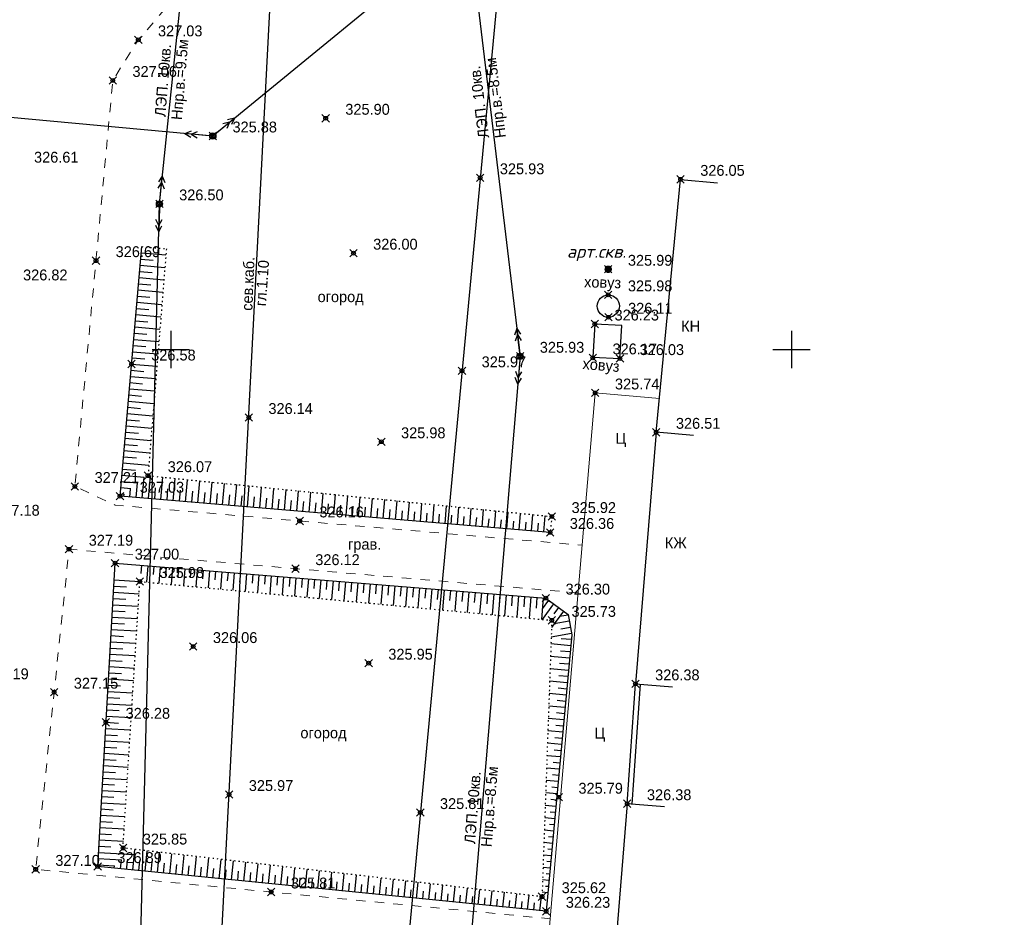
# Model space of a CAD drawing. Header units: metres. Extents: x 707528 to 709248, y 4308395 to 4311045.
# Tile 49 of 104: x 708216 to 708296, y 4309350 to 4309422. Entities that reach past the tile are written whole.
import ezdxf

# ---------------------------------------------------------------- set-up
doc = ezdxf.new("R2010")
doc.units = ezdxf.units.M
doc.header["$LTSCALE"] = 0.5
doc.header["$PDMODE"] = 35
doc.header["$PDSIZE"] = 0.3
for name, pattern in [('Auto_Street_NotBorder_Line_m1', [3, 1.5, -1.5]), ('ДОРОГИ_СТРОЯЩ', [9, 8, -1]), ('Контура низ откосов  Штриховая 0.1-0.5 - - - - - - -', [0.6, 0.1, -0.5])]:
    doc.linetypes.add(name, pattern=pattern)
for name, color, linetype in [('(001) Сетка', 92, 'Continuous'), ('(004) Точки рельефа', 7, 'Continuous'), ('(007) Здания', 7, 'Continuous'), ('(013) Газ', 30, 'ИК_Газопровод -------г--------'), ('(019) Связь', 3, 'ИК_КАБ_СВЯЗИ'), ('(022) Возд. Линии', 7, 'Continuous'), ('(025) Дорога', 7, 'Continuous'), ('(027) Гидрография', 7, 'Continuous'), ('(028) Гидротехн.', 7, 'Continuous'), ('(035) Откосы', 7, 'Continuous'), ('(037) Контуры', 7, 'Continuous'), ('(040) Ограда', 7, 'Continuous')]:
    doc.layers.add(name, color=color, linetype=linetype)
doc.layers.add('AUTO#_ROADS_EXIST_L', color=7, linetype='Continuous', lineweight=15, true_color=0x000000)
doc.styles.add('BM-431', font='txt')
doc.styles.add('D-431', font='txt')
doc.styles.add('P-131', font='txt')
doc.styles.add('S', font='txtwr', dxfattribs={"oblique": 15})
doc.styles.get("Standard").update_dxf_attribs({"font": 'txt.shx'})
doc.linetypes.add('GAZ_VOZDUSH', pattern='A,1,-2,["~",Standard,S=3,R=0,X=-1.5,Y=-1.5],-1,10', length=14)
doc.linetypes.add('ИК_Газопровод -------г--------', pattern='A,9,-0.6,["Г",Standard,S=1.2,R=0,X=0,Y=-0.6],-1.2', length=10.8)
doc.linetypes.add('ИК_КАБ_СВЯЗИ', pattern='A,4,["o",Standard,S=0.5,R=0,X=0,Y=-0.125],4,-2', length=10)
doc.linetypes.add('ОГРАДА_ГЛИН', pattern='A,4,["|",Standard,S=0.8,R=0,X=0,Y=-0.8],0.5,["|",Standard,S=0.8,R=0,X=0,Y=-0.8],3.5', length=8)

# ---------------------------------------------------------------- blocks, each defined once
blk = doc.blocks.new('strela1')
at = {"layer": '(022) Возд. Линии'}
for p, q in [((-2, 0), (-1.5, 0.25)), ((0, 0), (-2, 0)), ((-2, 0), (-1.5, -0.25)), ((-1.5, 0), (-1, 0.25)), ((-1.5, 0), (-1, -0.25))]:
    blk.add_line(p, q, dxfattribs=at)
blk = doc.blocks.new('strela2')
at = {"layer": '(022) Возд. Линии'}
for p, q in [((0, 0), (2, 0)), ((1.5, 0), (1, 0.25)), ((1.5, 0), (1, -0.25)), ((2, 0), (1.5, 0.25)), ((2, 0), (1.5, -0.25))]:
    blk.add_line(p, q, dxfattribs=at)
blk = doc.blocks.new('STOLB')
at = {"layer": '(022) Возд. Линии'}
blk.add_circle((0, 0), 0.25, dxfattribs=at)
blk = doc.blocks.new('301')
at = {"color": 3, "linetype": 'Continuous', "const_width": 0.6}
blk.add_lwpolyline([(-0.3, 0, 1), (0.3, 0, 1)], format="xyb", close=True, dxfattribs=at)
at = {"color": 7, "style": 'S', "oblique": 15, "flags": 8}
blk.add_attdef('SK', (1.383373, -1.013531), '', height=2, dxfattribs=at)
blk = doc.blocks.new('Setka')
at = {"layer": '(001) Сетка'}
for p, q in [((0, 1.5), (0, -1.5)), ((-1.5, 0), (1.5, 0))]:
    blk.add_line(p, q, dxfattribs=at)

msp = doc.modelspace()

# ---------------------------------------------------------------- linework, layer by layer
at = {"layer": '(007) Здания', "elevation": 325.99, "flags": 128}
for points in [[(708267.561, 4309388.555), (708269.522, 4309408.919), (708272.508, 4309408.631)], [(708270.551, 4309388.308), (708267.561, 4309388.555), (708265.887, 4309368.304), (708268.877, 4309368.057)], [(708268.219, 4309358.412), (708265.229, 4309358.657), (708263.553, 4309338.164), (708266.543, 4309337.919)]]:
    msp.add_lwpolyline(points, dxfattribs=at)
at = {"layer": '(013) Газ', "linetype": 'GAZ_VOZDUSH', "elevation": 324.816, "flags": 128}
msp.add_lwpolyline([(708165.166, 4309921.809), (708237.064, 4309914.631), (708237.796, 4309906.21), (708237.948, 4309892.645), (708271.633, 4309889.795), (708271.633, 4309889.795), (708293.165, 4309888.333), (708284.482, 4309721.935), (708278.28, 4309632.416), (708278.086, 4309626.002), (708267.101, 4309554.457), (708203.286, 4308878.051), (708188.652, 4308618.677), (708188.652, 4308585.677)], dxfattribs=at)
at = {"layer": '(019) Связь', "elevation": 325.431, "flags": 128}
msp.add_lwpolyline([(708153.006, 4308571.818), (708156.993, 4308609.509), (708156.993, 4308609.509), (708174.147, 4308666.959), (708174.323, 4308670.733), (708195.362, 4308919.928), (708204.073, 4309029.859), (708218.911, 4309205.253), (708226.164, 4309224.91), (708236.601, 4309425.449), (708237.563, 4309445.941), (708241.532, 4309518.706), (708251.542, 4309611.078), (708253.161, 4309631.293), (708257.428, 4309700.42), (708258.881, 4309712.256), (708269.326, 4309836.622), (708270.394, 4309849.381), (708278.265, 4309932.284), (708280.616, 4309944.696), (708295.324, 4310108.263), (708303.766, 4310173.623), (708303.348, 4310191.009), (708305.187, 4310238.893), (708306.696, 4310249.894), (708308.615, 4310273.087), (708309.889, 4310281.813), (708320.552, 4310401.57), (708321.594, 4310412.943), (708336.888, 4310582.457), (708345.287, 4310694.486), (708346.981, 4310695.558), (708355.083, 4310696.931), (708358.134, 4310696.437)], dxfattribs=at)
at = {"layer": '(022) Возд. Линии', "flags": 128}
for points, elevation in [([(708173.508, 4308716.069), (708180.426, 4308788.09), (708187.561, 4308888.99), (708190.623, 4308921.469), (708195.781, 4308976.19), (708203.64, 4309069.965), (708211.44, 4309164.292), (708218.596, 4309250.651), (708219.251, 4309256.066), (708222.239, 4309295.887), (708225.833, 4309339.604), (708227.553, 4309406.946), (708237.806, 4309505.385), (708242.302, 4309555.66), (708248.423, 4309625.619), (708247.859, 4309642.821), (708220.321, 4309644.936)], -1.937), ([(708193.113, 4309415.99), (708231.85, 4309412.414), (708252.432, 4309429.3), (708256.599, 4309394.679), (708250.049, 4309317.143), (708243.396, 4309234.803), (708236.639, 4309154.46), (708229.091, 4309058.79), (708221.041, 4308960.485), (708213.333, 4308863.386), (708205.917, 4308779.386), (708198.539, 4308684.64), (708194.357, 4308635.494), (708189.106, 4308573.79)], 325.602)]:
    msp.add_lwpolyline(points, dxfattribs=dict(at, elevation=elevation))
at = {"layer": '(027) Гидрография', "color": 0, "linetype": 'ByBlock', "elevation": 325.937}
msp.add_lwpolyline([(708262.617, 4309397.273), (708262.461, 4309394.618), (708264.64, 4309394.49), (708264.796, 4309397.145)], close=True, dxfattribs=at)
at = {"layer": '(027) Гидрография', "color": 0, "linetype": 'ByBlock'}
msp.add_circle((708263.704, 4309398.721, 325.686), 0.901, dxfattribs=at)
at = {"layer": '(035) Откосы'}
for p, q in [((708226.085, 4309403.005, 326.066), (708228.072, 4309402.832, 326.066)), ((708225.998, 4309402.01, 326.066), (708227.992, 4309401.837, 326.066)), ((708226.041, 4309402.508, 326.066), (708227.037, 4309402.421, 326.066)), ((708225.955, 4309401.513, 326.066), (708226.953, 4309401.426, 326.066)), ((708225.868, 4309400.518, 326.066), (708226.869, 4309400.431, 326.066)), ((708225.911, 4309401.015, 326.066), (708227.911, 4309400.841, 326.066)), ((708225.781, 4309399.523, 326.066), (708226.786, 4309399.436, 326.066)), ((708225.824, 4309400.021, 326.066), (708227.831, 4309399.846, 326.066)), ((708225.738, 4309399.026, 326.066), (708227.75, 4309398.85, 326.066)), ((708225.651, 4309398.031, 326.066), (708227.669, 4309397.855, 326.066)), ((708225.694, 4309398.528, 326.066), (708226.702, 4309398.44, 326.066)), ((708225.608, 4309397.533, 326.066), (708226.618, 4309397.445, 326.066)), ((708225.521, 4309396.539, 326.066), (708226.535, 4309396.45, 326.066)), ((708225.564, 4309397.036, 326.066), (708227.589, 4309396.86, 326.066)), ((708225.434, 4309395.544, 326.066), (708226.451, 4309395.455, 326.066)), ((708225.478, 4309396.041, 326.066), (708227.508, 4309395.864, 326.066)), ((708225.391, 4309395.046, 326.066), (708227.427, 4309394.869, 326.066)), ((708225.304, 4309394.051, 326.066), (708227.347, 4309393.873, 326.066)), ((708225.348, 4309394.549, 326.066), (708226.367, 4309394.46, 326.066)), ((708225.261, 4309393.554, 326.066), (708226.284, 4309393.465, 326.066)), ((708225.174, 4309392.559, 326.066), (708226.2, 4309392.47, 326.066)), ((708225.218, 4309393.056, 326.066), (708227.266, 4309392.878, 326.066)), ((708225.131, 4309392.062, 326.066), (708227.185, 4309391.883, 326.066)), ((708225.044, 4309391.067, 326.066), (708227.105, 4309390.887, 326.066)), ((708225.087, 4309391.564, 326.066), (708226.116, 4309391.475, 326.066)), ((708224.957, 4309390.072, 326.066), (708227.024, 4309389.892, 326.066)), ((708225.001, 4309390.569, 326.066), (708226.033, 4309390.479, 326.066)), ((708224.914, 4309389.574, 326.066), (708225.949, 4309389.484, 326.066)), ((708224.827, 4309388.58, 326.066), (708225.865, 4309388.489, 326.066)), ((708224.871, 4309389.077, 326.066), (708226.943, 4309388.896, 326.066)), ((708224.784, 4309388.082, 326.066), (708226.863, 4309387.901, 326.066)), ((708224.697, 4309387.087, 326.066), (708226.782, 4309386.906, 326.066)), ((708224.741, 4309387.585, 326.066), (708225.782, 4309387.494, 326.066)), ((708224.611, 4309386.092, 326.066), (708226.701, 4309385.91, 326.066)), ((708224.654, 4309386.59, 326.066), (708225.698, 4309386.499, 326.066)), ((708224.567, 4309385.595, 326.066), (708225.614, 4309385.504, 326.066)), ((708224.481, 4309384.6, 326.066), (708225.776, 4309384.487, 326.066)), ((708224.524, 4309385.098, 326.066), (708226.316, 4309384.941, 326.066)), ((708225.676, 4309383.303, 326.066), (708225.776, 4309384.487, 326.066)), ((708226.174, 4309383.261, 326.066), (708226.316, 4309384.941, 326.066)), ((708226.672, 4309383.219, 326.066), (708226.825, 4309385.046, 326.066)), ((708227.667, 4309383.135, 326.066), (708227.819, 4309384.945, 326.066)), ((708228.662, 4309383.051, 326.066), (708228.813, 4309384.845, 326.066)), ((708229.657, 4309382.967, 326.066), (708229.807, 4309384.744, 326.066)), ((708230.652, 4309382.884, 326.066), (708230.8, 4309384.643, 326.066)), ((708231.647, 4309382.8, 326.066), (708231.794, 4309384.543, 326.066)), ((708232.642, 4309382.716, 326.066), (708232.788, 4309384.442, 326.066)), ((708224.437, 4309384.103, 326.066), (708225.237, 4309384.033, 326.066)), ((708225.179, 4309383.344, 326.066), (708225.234, 4309384.002, 326.066)), ((708227.169, 4309383.177, 326.066), (708227.246, 4309384.086, 326.066)), ((708228.164, 4309383.093, 326.066), (708228.24, 4309383.994, 326.066)), ((708229.159, 4309383.009, 326.066), (708229.235, 4309383.902, 326.066)), ((708230.154, 4309382.925, 326.066), (708230.229, 4309383.81, 326.066)), ((708231.15, 4309382.842, 326.066), (708231.223, 4309383.717, 326.066)), ((708233.637, 4309382.632, 326.066), (708233.781, 4309384.342, 326.066)), ((708234.633, 4309382.548, 326.066), (708234.775, 4309384.241, 326.066)), ((708235.628, 4309382.464, 326.066), (708235.769, 4309384.141, 326.066)), ((708236.623, 4309382.381, 326.066), (708236.763, 4309384.04, 326.066)), ((708237.618, 4309382.297, 326.066), (708237.756, 4309383.94, 326.066)), ((708238.613, 4309382.213, 326.066), (708238.75, 4309383.839, 326.066)), ((708239.608, 4309382.129, 326.066), (708239.744, 4309383.739, 326.066)), ((708224.394, 4309383.605, 326.066), (708224.698, 4309383.579, 326.066)), ((708224.681, 4309383.386, 326.066), (708224.698, 4309383.579, 326.066)), ((708232.145, 4309382.758, 326.066), (708232.218, 4309383.625, 326.066)), ((708233.14, 4309382.674, 326.066), (708233.212, 4309383.533, 326.066)), ((708234.135, 4309382.59, 326.066), (708234.207, 4309383.441, 326.066)), ((708235.13, 4309382.506, 326.066), (708235.201, 4309383.349, 326.066)), ((708236.125, 4309382.423, 326.066), (708236.195, 4309383.257, 326.066)), ((708237.12, 4309382.339, 326.066), (708237.19, 4309383.164, 326.066)), ((708238.115, 4309382.255, 326.066), (708238.184, 4309383.072, 326.066)), ((708239.111, 4309382.171, 326.066), (708239.179, 4309382.98, 326.066)), ((708240.106, 4309382.087, 326.066), (708240.173, 4309382.888, 326.066)), ((708240.603, 4309382.045, 326.066), (708240.737, 4309383.638, 326.066)), ((708241.598, 4309381.962, 326.066), (708241.731, 4309383.538, 326.066)), ((708242.593, 4309381.878, 326.066), (708242.725, 4309383.437, 326.066)), ((708243.589, 4309381.794, 326.066), (708243.719, 4309383.337, 326.066)), ((708244.584, 4309381.71, 326.066), (708244.712, 4309383.236, 326.066)), ((708245.579, 4309381.626, 326.066), (708245.706, 4309383.136, 326.066)), ((708246.574, 4309381.543, 326.066), (708246.7, 4309383.035, 326.066)), ((708247.569, 4309381.459, 326.066), (708247.693, 4309382.935, 326.066)), ((708241.101, 4309382.004, 326.066), (708241.168, 4309382.796, 326.066)), ((708242.096, 4309381.92, 326.066), (708242.162, 4309382.704, 326.066)), ((708243.091, 4309381.836, 326.066), (708243.156, 4309382.611, 326.066)), ((708244.086, 4309381.752, 326.066), (708244.151, 4309382.519, 326.066)), ((708245.081, 4309381.668, 326.066), (708245.145, 4309382.427, 326.066)), ((708246.076, 4309381.585, 326.066), (708246.14, 4309382.335, 326.066)), ((708247.072, 4309381.501, 326.066), (708247.134, 4309382.243, 326.066)), ((708248.067, 4309381.417, 326.066), (708248.128, 4309382.151, 326.066)), ((708248.564, 4309381.375, 326.066), (708248.687, 4309382.834, 326.066)), ((708249.559, 4309381.291, 326.066), (708249.681, 4309382.734, 326.066)), ((708250.554, 4309381.207, 326.066), (708250.675, 4309382.633, 326.066)), ((708251.55, 4309381.124, 326.066), (708251.668, 4309382.533, 326.066)), ((708252.545, 4309381.04, 326.066), (708252.662, 4309382.432, 326.066)), ((708253.54, 4309380.956, 326.066), (708253.656, 4309382.332, 326.066)), ((708254.535, 4309380.872, 326.066), (708254.649, 4309382.231, 326.066)), ((708255.53, 4309380.788, 326.066), (708255.643, 4309382.131, 326.066)), ((708249.062, 4309381.333, 326.066), (708249.123, 4309382.058, 326.066)), ((708250.057, 4309381.249, 326.066), (708250.117, 4309381.966, 326.066)), ((708251.052, 4309381.165, 326.066), (708251.112, 4309381.874, 326.066)), ((708252.047, 4309381.082, 326.066), (708252.106, 4309381.782, 326.066)), ((708253.042, 4309380.998, 326.066), (708253.101, 4309381.69, 326.066)), ((708254.037, 4309380.914, 326.066), (708254.095, 4309381.598, 326.066)), ((708255.033, 4309380.83, 326.066), (708255.089, 4309381.506, 326.066)), ((708256.028, 4309380.746, 326.066), (708256.084, 4309381.413, 326.066)), ((708256.525, 4309380.705, 326.066), (708256.637, 4309382.03, 326.066)), ((708257.023, 4309380.663, 326.066), (708257.078, 4309381.321, 326.066)), ((708257.52, 4309380.621, 326.066), (708257.631, 4309381.93, 326.066)), ((708258.515, 4309380.537, 326.066), (708258.624, 4309381.829, 326.066)), ((708258.018, 4309380.579, 326.066), (708258.073, 4309381.229, 326.066)), ((708226.108, 4309377.857, 325.935), (708226.054, 4309377.2, 325.935)), ((708226.605, 4309377.816, 325.935), (708226.498, 4309376.496, 325.935)), ((708227.103, 4309377.776, 325.935), (708227.049, 4309377.112, 325.935)), ((708227.601, 4309377.736, 325.935), (708227.492, 4309376.402, 325.935)), ((708228.098, 4309377.695, 325.935), (708228.044, 4309377.025, 325.935)), ((708228.596, 4309377.655, 325.935), (708228.487, 4309376.308, 325.935)), ((708229.094, 4309377.614, 325.935), (708229.039, 4309376.938, 325.935)), ((708229.591, 4309377.574, 325.935), (708229.481, 4309376.215, 325.935)), ((708230.089, 4309377.533, 325.935), (708230.033, 4309376.851, 325.935)), ((708230.586, 4309377.493, 325.935), (708230.475, 4309376.121, 325.935)), ((708231.084, 4309377.453, 325.935), (708231.028, 4309376.763, 325.935)), ((708231.582, 4309377.412, 325.935), (708231.469, 4309376.027, 325.935)), ((708232.079, 4309377.372, 325.935), (708232.023, 4309376.676, 325.935)), ((708232.577, 4309377.331, 325.935), (708232.463, 4309375.934, 325.935)), ((708223.899, 4309376.675, 325.935), (708225.976, 4309376.556, 325.935)), ((708233.075, 4309377.291, 325.935), (708233.018, 4309376.589, 325.935)), ((708233.572, 4309377.25, 325.935), (708233.458, 4309375.84, 325.935)), ((708234.07, 4309377.21, 325.935), (708234.012, 4309376.502, 325.935)), ((708234.567, 4309377.17, 325.935), (708234.452, 4309375.746, 325.935)), ((708235.065, 4309377.129, 325.935), (708235.007, 4309376.414, 325.935)), ((708235.563, 4309377.089, 325.935), (708235.446, 4309375.653, 325.935)), ((708236.06, 4309377.048, 325.935), (708236.002, 4309376.327, 325.935)), ((708236.558, 4309377.008, 325.935), (708236.44, 4309375.559, 325.935)), ((708237.056, 4309376.967, 325.935), (708236.997, 4309376.24, 325.935)), ((708237.553, 4309376.927, 325.935), (708237.435, 4309375.465, 325.935)), ((708238.051, 4309376.887, 325.935), (708237.991, 4309376.153, 325.935)), ((708238.549, 4309376.846, 325.935), (708238.429, 4309375.372, 325.935)), ((708239.046, 4309376.806, 325.935), (708238.986, 4309376.065, 325.935)), ((708239.544, 4309376.765, 325.935), (708239.423, 4309375.278, 325.935)), ((708240.041, 4309376.725, 325.935), (708239.981, 4309375.978, 325.935)), ((708240.539, 4309376.684, 325.935), (708240.417, 4309375.184, 325.935)), ((708241.037, 4309376.644, 325.935), (708240.975, 4309375.891, 325.935)), ((708241.534, 4309376.604, 325.935), (708241.411, 4309375.091, 325.935)), ((708242.032, 4309376.563, 325.935), (708241.97, 4309375.803, 325.935)), ((708242.53, 4309376.523, 325.935), (708242.406, 4309374.997, 325.935)), ((708223.871, 4309376.177, 325.935), (708224.907, 4309376.117, 325.935)), ((708243.027, 4309376.482, 325.935), (708242.965, 4309375.716, 325.935)), ((708243.525, 4309376.442, 325.935), (708243.4, 4309374.903, 325.935)), ((708244.022, 4309376.401, 325.935), (708243.96, 4309375.629, 325.935)), ((708244.52, 4309376.361, 325.935), (708244.394, 4309374.81, 325.935)), ((708245.018, 4309376.321, 325.935), (708244.954, 4309375.542, 325.935)), ((708245.515, 4309376.28, 325.935), (708245.388, 4309374.716, 325.935)), ((708246.013, 4309376.24, 325.935), (708245.949, 4309375.454, 325.935)), ((708246.511, 4309376.199, 325.935), (708246.382, 4309374.622, 325.935)), ((708247.008, 4309376.159, 325.935), (708246.944, 4309375.367, 325.935)), ((708247.506, 4309376.118, 325.935), (708247.377, 4309374.528, 325.935)), ((708248.003, 4309376.078, 325.935), (708247.939, 4309375.28, 325.935)), ((708248.501, 4309376.038, 325.935), (708248.371, 4309374.435, 325.935)), ((708248.999, 4309375.997, 325.935), (708248.933, 4309375.193, 325.935)), ((708249.496, 4309375.957, 325.935), (708249.365, 4309374.341, 325.935)), ((708249.994, 4309375.916, 325.935), (708249.928, 4309375.105, 325.935)), ((708250.492, 4309375.876, 325.935), (708250.359, 4309374.247, 325.935)), ((708250.989, 4309375.835, 325.935), (708250.923, 4309375.018, 325.935)), ((708251.487, 4309375.795, 325.935), (708251.354, 4309374.154, 325.935)), ((708251.985, 4309375.755, 325.935), (708251.918, 4309374.931, 325.935)), ((708223.814, 4309375.18, 325.935), (708224.847, 4309375.121, 325.935)), ((708223.842, 4309375.678, 325.935), (708225.912, 4309375.56, 325.935)), ((708252.482, 4309375.714, 325.935), (708252.348, 4309374.06, 325.935)), ((708252.98, 4309375.674, 325.935), (708252.912, 4309374.843, 325.935)), ((708253.477, 4309375.633, 325.935), (708253.342, 4309373.966, 325.935)), ((708253.975, 4309375.593, 325.935), (708253.907, 4309374.756, 325.935)), ((708254.473, 4309375.552, 325.935), (708254.336, 4309373.873, 325.935)), ((708254.97, 4309375.512, 325.935), (708254.902, 4309374.669, 325.935)), ((708255.468, 4309375.472, 325.935), (708255.33, 4309373.779, 325.935)), ((708255.966, 4309375.431, 325.935), (708255.897, 4309374.582, 325.935)), ((708256.463, 4309375.391, 325.935), (708256.325, 4309373.685, 325.935)), ((708256.961, 4309375.35, 325.935), (708256.891, 4309374.494, 325.935)), ((708257.458, 4309375.31, 325.935), (708257.319, 4309373.592, 325.935)), ((708257.956, 4309375.269, 325.935), (708257.886, 4309374.407, 325.935)), ((708258.454, 4309375.229, 325.935), (708258.313, 4309373.498, 325.935)), ((708258.898, 4309375.046, 325.935), (708258.382, 4309374.347, 325.935)), ((708223.757, 4309374.183, 325.935), (708224.787, 4309374.124, 325.935)), ((708223.785, 4309374.681, 325.935), (708225.849, 4309374.563, 325.935)), ((708259.3, 4309374.75, 325.935), (708258.372, 4309373.492, 325.935)), ((708260.103, 4309374.157, 325.935), (708259.131, 4309372.84, 325.935)), ((708259.702, 4309374.454, 325.935), (708259.327, 4309373.946, 325.935)), ((708223.728, 4309373.684, 325.935), (708225.786, 4309373.567, 325.935)), ((708260.558, 4309373.348, 325.935), (708259.347, 4309373.131, 325.935)), ((708260.471, 4309373.839, 325.935), (708259.778, 4309373.716, 325.935)), ((708223.671, 4309372.688, 325.935), (708225.723, 4309372.57, 325.935)), ((708223.699, 4309373.186, 325.935), (708224.727, 4309373.127, 325.935)), ((708260.646, 4309372.856, 325.935), (708259.884, 4309372.72, 325.935)), ((708223.642, 4309372.189, 325.935), (708224.667, 4309372.13, 325.935)), ((708260.734, 4309372.365, 325.935), (708259.104, 4309372.074, 325.935)), ((708260.72, 4309371.869, 325.935), (708259.911, 4309371.944, 325.935)), ((708223.585, 4309371.192, 325.935), (708224.606, 4309371.134, 325.935)), ((708223.614, 4309371.691, 325.935), (708225.659, 4309371.573, 325.935)), ((708260.674, 4309371.372, 325.935), (708259.085, 4309371.519, 325.935)), ((708223.528, 4309370.195, 325.935), (708224.546, 4309370.137, 325.935)), ((708223.557, 4309370.694, 325.935), (708225.596, 4309370.577, 325.935)), ((708260.582, 4309370.378, 325.935), (708259.049, 4309370.52, 325.935)), ((708260.628, 4309370.875, 325.935), (708259.847, 4309370.947, 325.935)), ((708223.5, 4309369.697, 325.935), (708225.533, 4309369.58, 325.935)), ((708260.49, 4309369.383, 325.935), (708259.014, 4309369.52, 325.935)), ((708260.536, 4309369.881, 325.935), (708259.784, 4309369.95, 325.935)), ((708223.442, 4309368.7, 325.935), (708225.47, 4309368.584, 325.935)), ((708223.471, 4309369.198, 325.935), (708224.486, 4309369.14, 325.935)), ((708260.444, 4309368.886, 325.935), (708259.72, 4309368.953, 325.935)), ((708223.414, 4309368.201, 325.935), (708224.426, 4309368.144, 325.935)), ((708260.398, 4309368.389, 325.935), (708258.978, 4309368.521, 325.935)), ((708260.352, 4309367.892, 325.935), (708259.656, 4309367.956, 325.935)), ((708223.357, 4309367.205, 325.935), (708224.366, 4309367.147, 325.935)), ((708223.385, 4309367.703, 325.935), (708225.406, 4309367.587, 325.935)), ((708260.306, 4309367.395, 325.935), (708258.943, 4309367.521, 325.935)), ((708223.3, 4309366.208, 325.935), (708224.305, 4309366.15, 325.935)), ((708223.328, 4309366.706, 325.935), (708225.343, 4309366.591, 325.935)), ((708260.214, 4309366.401, 325.935), (708258.907, 4309366.522, 325.935)), ((708260.26, 4309366.898, 325.935), (708259.592, 4309366.96, 325.935)), ((708223.271, 4309365.709, 325.935), (708225.28, 4309365.594, 325.935)), ((708260.121, 4309365.406, 325.935), (708258.872, 4309365.522, 325.935)), ((708260.167, 4309365.903, 325.935), (708259.528, 4309365.963, 325.935)), ((708223.214, 4309364.712, 325.935), (708225.216, 4309364.598, 325.935)), ((708223.243, 4309365.211, 325.935), (708224.245, 4309365.153, 325.935)), ((708260.075, 4309364.909, 325.935), (708259.465, 4309364.966, 325.935)), ((708223.185, 4309364.214, 325.935), (708224.185, 4309364.157, 325.935)), ((708260.029, 4309364.412, 325.935), (708258.836, 4309364.523, 325.935)), ((708259.983, 4309363.915, 325.935), (708259.401, 4309363.969, 325.935)), ((708223.128, 4309363.217, 325.935), (708224.125, 4309363.16, 325.935)), ((708223.157, 4309363.715, 325.935), (708225.153, 4309363.601, 325.935)), ((708259.937, 4309363.418, 325.935), (708258.801, 4309363.523, 325.935)), ((708223.1, 4309362.719, 325.935), (708225.09, 4309362.604, 325.935)), ((708259.845, 4309362.423, 325.935), (708258.765, 4309362.524, 325.935)), ((708259.891, 4309362.921, 325.935), (708259.337, 4309362.972, 325.935)), ((708223.043, 4309361.722, 325.935), (708225.027, 4309361.608, 325.935)), ((708223.071, 4309362.22, 325.935), (708224.065, 4309362.163, 325.935)), ((708259.753, 4309361.429, 325.935), (708258.73, 4309361.524, 325.935)), ((708259.799, 4309361.926, 325.935), (708259.273, 4309361.975, 325.935)), ((708222.985, 4309360.725, 325.935), (708224.963, 4309360.611, 325.935)), ((708223.014, 4309361.223, 325.935), (708224.005, 4309361.166, 325.935)), ((708259.707, 4309360.932, 325.935), (708259.209, 4309360.978, 325.935)), ((708222.957, 4309360.226, 325.935), (708223.944, 4309360.17, 325.935)), ((708259.661, 4309360.435, 325.935), (708258.694, 4309360.524, 325.935)), ((708259.615, 4309359.938, 325.935), (708259.145, 4309359.981, 325.935)), ((708222.9, 4309359.229, 325.935), (708223.884, 4309359.173, 325.935)), ((708222.928, 4309359.728, 325.935), (708224.9, 4309359.615, 325.935)), ((708259.568, 4309359.441, 325.935), (708258.659, 4309359.525, 325.935)), ((708222.871, 4309358.731, 325.935), (708224.837, 4309358.618, 325.935)), ((708259.476, 4309358.446, 325.935), (708258.623, 4309358.525, 325.935)), ((708259.522, 4309358.943, 325.935), (708259.082, 4309358.984, 325.935)), ((708222.814, 4309357.734, 325.935), (708224.774, 4309357.622, 325.935)), ((708222.843, 4309358.232, 325.935), (708223.824, 4309358.176, 325.935)), ((708259.384, 4309357.452, 325.935), (708258.588, 4309357.526, 325.935)), ((708259.43, 4309357.949, 325.935), (708259.018, 4309357.987, 325.935)), ((708222.757, 4309356.737, 325.935), (708224.71, 4309356.625, 325.935)), ((708222.786, 4309357.236, 325.935), (708223.764, 4309357.18, 325.935)), ((708259.338, 4309356.955, 325.935), (708258.954, 4309356.991, 325.935)), ((708222.728, 4309356.239, 325.935), (708223.704, 4309356.183, 325.935)), ((708259.292, 4309356.458, 325.935), (708258.552, 4309356.526, 325.935)), ((708259.246, 4309355.961, 325.935), (708258.89, 4309355.994, 325.935)), ((708222.671, 4309355.242, 325.935), (708223.643, 4309355.186, 325.935)), ((708222.7, 4309355.74, 325.935), (708224.647, 4309355.629, 325.935)), ((708259.2, 4309355.464, 325.935), (708258.517, 4309355.527, 325.935)), ((708222.643, 4309354.743, 325.935), (708225.533, 4309354.578, 325.935)), ((708225.407, 4309353.313, 325.935), (708225.573, 4309354.979, 325.935)), ((708226.401, 4309353.214, 325.935), (708226.565, 4309354.863, 325.935)), ((708227.394, 4309353.115, 325.935), (708227.557, 4309354.748, 325.935)), ((708228.388, 4309353.016, 325.935), (708228.549, 4309354.633, 325.935)), ((708229.381, 4309352.917, 325.935), (708229.541, 4309354.518, 325.935)), ((708230.375, 4309352.818, 325.935), (708230.533, 4309354.403, 325.935)), ((708259.108, 4309354.469, 325.935), (708258.481, 4309354.527, 325.935)), ((708259.154, 4309354.966, 325.935), (708258.826, 4309354.997, 325.935)), ((708222.586, 4309353.746, 325.935), (708223.937, 4309353.669, 325.935)), ((708222.614, 4309354.245, 325.935), (708224.486, 4309354.138, 325.935)), ((708223.917, 4309353.461, 325.935), (708223.937, 4309353.669, 325.935)), ((708224.413, 4309353.412, 325.935), (708224.486, 4309354.138, 325.935)), ((708224.91, 4309353.362, 325.935), (708224.994, 4309354.199, 325.935)), ((708225.904, 4309353.263, 325.935), (708225.986, 4309354.092, 325.935)), ((708226.897, 4309353.164, 325.935), (708226.979, 4309353.985, 325.935)), ((708227.891, 4309353.065, 325.935), (708227.972, 4309353.878, 325.935)), ((708228.885, 4309352.966, 325.935), (708228.965, 4309353.771, 325.935)), ((708229.878, 4309352.867, 325.935), (708229.958, 4309353.664, 325.935)), ((708230.872, 4309352.768, 325.935), (708230.95, 4309353.557, 325.935)), ((708231.369, 4309352.719, 325.935), (708231.525, 4309354.288, 325.935)), ((708232.362, 4309352.62, 325.935), (708232.517, 4309354.172, 325.935)), ((708233.356, 4309352.521, 325.935), (708233.509, 4309354.057, 325.935)), ((708234.349, 4309352.422, 325.935), (708234.501, 4309353.942, 325.935)), ((708235.343, 4309352.322, 325.935), (708235.493, 4309353.827, 325.935)), ((708236.337, 4309352.223, 325.935), (708236.485, 4309353.712, 325.935)), ((708237.33, 4309352.124, 325.935), (708237.477, 4309353.597, 325.935)), ((708259.016, 4309353.475, 325.935), (708258.446, 4309353.528, 325.935)), ((708259.062, 4309353.972, 325.935), (708258.763, 4309354, 325.935)), ((708231.865, 4309352.669, 325.935), (708231.943, 4309353.45, 325.935)), ((708232.859, 4309352.57, 325.935), (708232.936, 4309353.342, 325.935)), ((708233.853, 4309352.471, 325.935), (708233.929, 4309353.235, 325.935)), ((708234.846, 4309352.372, 325.935), (708234.922, 4309353.128, 325.935)), ((708235.84, 4309352.273, 325.935), (708235.914, 4309353.021, 325.935)), ((708236.834, 4309352.174, 325.935), (708236.907, 4309352.914, 325.935)), ((708237.827, 4309352.075, 325.935), (708237.9, 4309352.807, 325.935)), ((708238.324, 4309352.025, 325.935), (708238.469, 4309353.481, 325.935)), ((708239.318, 4309351.926, 325.935), (708239.461, 4309353.366, 325.935)), ((708240.311, 4309351.827, 325.935), (708240.453, 4309353.251, 325.935)), ((708241.305, 4309351.728, 325.935), (708241.445, 4309353.136, 325.935)), ((708242.298, 4309351.629, 325.935), (708242.437, 4309353.021, 325.935)), ((708243.292, 4309351.53, 325.935), (708243.429, 4309352.906, 325.935)), ((708244.286, 4309351.431, 325.935), (708244.421, 4309352.79, 325.935)), ((708258.969, 4309352.978, 325.935), (708258.699, 4309353.003, 325.935)), ((708238.821, 4309351.976, 325.935), (708238.893, 4309352.7, 325.935)), ((708239.814, 4309351.877, 325.935), (708239.886, 4309352.593, 325.935)), ((708240.808, 4309351.778, 325.935), (708240.879, 4309352.486, 325.935)), ((708241.802, 4309351.679, 325.935), (708241.871, 4309352.379, 325.935)), ((708242.795, 4309351.58, 325.935), (708242.864, 4309352.271, 325.935)), ((708243.789, 4309351.481, 325.935), (708243.857, 4309352.164, 325.935)), ((708244.782, 4309351.382, 325.935), (708244.85, 4309352.057, 325.935)), ((708245.279, 4309351.332, 325.935), (708245.413, 4309352.675, 325.935)), ((708245.776, 4309351.283, 325.935), (708245.843, 4309351.95, 325.935)), ((708246.273, 4309351.233, 325.935), (708246.405, 4309352.56, 325.935)), ((708247.266, 4309351.134, 325.935), (708247.397, 4309352.445, 325.935)), ((708248.26, 4309351.035, 325.935), (708248.389, 4309352.33, 325.935)), ((708249.254, 4309350.936, 325.935), (708249.381, 4309352.215, 325.935)), ((708250.247, 4309350.837, 325.935), (708250.373, 4309352.099, 325.935)), ((708251.241, 4309350.738, 325.935), (708251.365, 4309351.984, 325.935)), ((708258.923, 4309352.481, 325.935), (708258.41, 4309352.528, 325.935)), ((708258.877, 4309351.984, 325.935), (708258.635, 4309352.006, 325.935)), ((708246.77, 4309351.184, 325.935), (708246.835, 4309351.843, 325.935)), ((708247.763, 4309351.084, 325.935), (708247.828, 4309351.736, 325.935)), ((708248.757, 4309350.985, 325.935), (708248.821, 4309351.629, 325.935)), ((708249.75, 4309350.886, 325.935), (708249.814, 4309351.522, 325.935)), ((708250.744, 4309350.787, 325.935), (708250.807, 4309351.415, 325.935)), ((708251.738, 4309350.688, 325.935), (708251.799, 4309351.307, 325.935)), ((708252.235, 4309350.639, 325.935), (708252.357, 4309351.869, 325.935)), ((708252.731, 4309350.589, 325.935), (708252.792, 4309351.2, 325.935)), ((708253.228, 4309350.54, 325.935), (708253.349, 4309351.754, 325.935)), ((708254.222, 4309350.441, 325.935), (708254.341, 4309351.639, 325.935)), ((708255.215, 4309350.342, 325.935), (708255.333, 4309351.524, 325.935)), ((708256.209, 4309350.243, 325.935), (708256.325, 4309351.408, 325.935)), ((708257.203, 4309350.144, 325.935), (708257.317, 4309351.293, 325.935)), ((708258.196, 4309350.045, 325.935), (708258.309, 4309351.178, 325.935)), ((708258.831, 4309351.486, 325.935), (708258.375, 4309351.529, 325.935)), ((708253.725, 4309350.49, 325.935), (708253.785, 4309351.093, 325.935)), ((708254.719, 4309350.391, 325.935), (708254.778, 4309350.986, 325.935)), ((708255.712, 4309350.292, 325.935), (708255.771, 4309350.879, 325.935)), ((708256.706, 4309350.193, 325.935), (708256.763, 4309350.772, 325.935)), ((708257.699, 4309350.094, 325.935), (708257.756, 4309350.665, 325.935))]:
    msp.add_line(p, q, dxfattribs=at)
at = {"layer": '(035) Откосы', "flags": 128}
for points, elevation in [([(708259.013, 4309380.495), (708224.377, 4309383.412), (708226.128, 4309403.503)], 326.066), ([(708258.693, 4309349.995), (708222.577, 4309353.595), (708223.977, 4309378.03), (708258.675, 4309375.211), (708260.461, 4309373.894), (708260.755, 4309372.246), (708258.693, 4309349.995)], 325.935)]:
    msp.add_lwpolyline(points, dxfattribs=dict(at, elevation=elevation))
at = {"layer": '(035) Откосы', "linetype": 'Контура низ откосов  Штриховая 0.1-0.5 - - - - - - -'}
for points, elevation in [([(708226.128, 4309403.503), (708228.113, 4309403.33), (708226.633, 4309385.065), (708259.158, 4309381.775), (708259.013, 4309380.495)], 326.066), ([(708258.362, 4309351.172), (708224.613, 4309355.09), (708225.975, 4309376.545), (708259.152, 4309373.419), (708258.362, 4309351.172)], 325.328)]:
    msp.add_lwpolyline(points, dxfattribs=dict(at, elevation=elevation))
at = {"layer": '(040) Ограда', "linetype": 'ОГРАДА_ГЛИН', "elevation": 325.99, "flags": 128}
msp.add_lwpolyline([(708265.229, 4309358.657), (708265.887, 4309368.304)], dxfattribs=at)
at = {"layer": '(040) Ограда', "elevation": 325.99, "flags": 128}
msp.add_lwpolyline([(708265.628, 4309358.624), (708266.286, 4309368.271)], dxfattribs=at)
at = {"color": 0, "linetype": 'ByBlock', "lineweight": -2, "transparency": 16777216}
for p in [(708225.851, 4309420.15, 327.028), (708223.793, 4309416.883, 327.059), (708240.937, 4309413.837, 325.903), (708231.85, 4309412.414, 325.878), (708253.382, 4309409.046, 325.932), (708269.522, 4309408.919, 326.048), (708227.553, 4309406.946, 326.5), (708243.18, 4309402.977, 326), (708222.439, 4309402.375, 326.687), (708263.695, 4309401.682, 325.987), (708263.696, 4309399.622, 325.981), (708263.711, 4309397.821, 326.11), (708262.617, 4309397.273, 326.232), (708256.599, 4309394.679, 325.931), (708262.457, 4309394.545, 326.169), (708264.64, 4309394.49, 326.033), (708225.304, 4309394.051, 326.585), (708251.916, 4309393.505, 325.97), (708262.653, 4309391.726, 325.745), (708234.743, 4309389.746, 326.144), (708267.561, 4309388.555, 326.513), (708245.426, 4309387.793, 325.984), (708226.633, 4309385.065, 326.069), (708220.743, 4309384.2, 327.214), (708224.377, 4309383.412, 327.027), (708259.158, 4309381.775, 325.925), (708238.847, 4309381.42, 326.16), (708259.013, 4309380.495, 326.361), (708220.271, 4309379.145, 327.192), (708223.977, 4309378.03, 326.996), (708238.517, 4309377.58, 326.117), (708225.975, 4309376.545, 325.976), (708258.675, 4309375.211, 326.299), (708259.152, 4309373.419, 325.728), (708230.272, 4309371.307, 326.061), (708244.4, 4309369.97, 325.954), (708265.887, 4309368.304, 326.379), (708219.07, 4309367.638, 327.151), (708223.243, 4309365.211, 326.277), (708233.163, 4309359.396, 325.973), (708259.711, 4309359.18, 325.79), (708265.229, 4309358.657, 326.382), (708248.561, 4309357.943, 325.812), (708224.625, 4309355.09, 325.852), (708217.581, 4309353.373, 327.1), (708222.577, 4309353.595, 326.893), (708236.553, 4309351.552, 325.814), (708258.362, 4309351.172, 325.623), (708258.693, 4309349.995, 326.23)]:
    msp.add_point(p, dxfattribs=at)
at = {"layer": 'AUTO#_ROADS_EXIST_L', "linetype": 'Auto_Street_NotBorder_Line_m1', "lineweight": 15, "elevation": -0.295, "flags": 128}
for points in [[(708282.253, 4309436.552), (708271.5, 4309435.378), (708255.081, 4309433.142), (708248.075, 4309431.622), (708240.046, 4309429.993), (708233.488, 4309427.208), (708228.972, 4309423.763), (708225.851, 4309420.15), (708223.793, 4309416.883), (708220.743, 4309384.2), (708223.99, 4309382.694), (708261.602, 4309379.468)], [(708261.272, 4309375.628), (708220.271, 4309379.145), (708217.581, 4309353.373), (708259.022, 4309349.395)]]:
    msp.add_lwpolyline(points, dxfattribs=at)
at = {"layer": 'AUTO#_ROADS_EXIST_L', "lineweight": 15, "elevation": 325.99, "flags": 128}
msp.add_lwpolyline([(708262.526, 4309328.554), (708257.272, 4309328.995), (708262.653, 4309391.726), (708267.824, 4309391.282)], dxfattribs=at)

# ---------------------------------------------------------------- block references
at = {"layer": '(001) Сетка'}
for p in [(708228.465, 4309395.231), (708278.465, 4309395.231)]:
    msp.add_blockref('Setka', p, dxfattribs=at)
at = {"layer": '(022) Возд. Линии'}
for name, p, rotation in [('strela2', (708232.043, 4309412.572, 325.583), 39.36633096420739), ('strela1', (708231.599, 4309412.436, 325.583), 355.0254251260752), ('strela2', (708227.578, 4309407.195, -1.937), 84.22264441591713), ('strela1', (708227.546, 4309406.694, -1.937), 88.48071804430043), ('strela1', (708256.569, 4309394.929, 325.602), 276.9343691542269), ('strela2', (708256.578, 4309394.43, 325.602), 265.1712955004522)]:
    msp.add_blockref(name, p, dxfattribs=dict(at, rotation=rotation))
for p in [(708231.85, 4309412.414, 325.583), (708227.553, 4309406.946, -1.937), (708256.599, 4309394.679, 325.602)]:
    msp.add_blockref('STOLB', p, dxfattribs=at)
at = {"layer": '(028) Гидротехн.'}
ref = msp.add_blockref('301', (708263.695, 4309401.682, 325.692), dxfattribs=dict(at, xscale=0.5, yscale=0.5, zscale=0.5))
ref.add_attrib('SK', 'арт.скв.', (708260.368, 4309402.609, 325.692), dxfattribs={"layer": '0', "color": 1, "lineweight": 30, "height": 1, "style": 'S', "oblique": 15, "flags": 8})

# ---------------------------------------------------------------- texts
at = {"layer": '(004) Точки рельефа', "style": 'D-431'}
for s, p in [('327.03', (708227.437, 4309420.433, 327.028)), ('327.06', (708225.379, 4309417.168, 327.059)), ('325.90', (708242.523, 4309414.122, 325.903)), ('325.88', (708233.436, 4309412.697, 325.878)), ('326.61', (708217.453, 4309410.265, 326.607)), ('325.93', (708254.968, 4309409.33, 325.932)), ('326.05', (708271.108, 4309409.204, 326.048)), ('326.50', (708229.139, 4309407.231, 326.5)), ('326.69', (708224.025, 4309402.661, 326.687)), ('326.00', (708244.766, 4309403.263, 326)), ('325.99', (708265.281, 4309401.966, 325.987)), ('326.82', (708216.569, 4309400.787, 326.825)), ('325.98', (708265.282, 4309399.906, 325.981)), ('326.11', (708265.297, 4309398.106, 326.11)), ('326.23', (708264.203, 4309397.558, 326.232)), ('325.93', (708258.185, 4309394.963, 325.931)), ('326.17', (708264.043, 4309394.83, 326.169)), ('326.03', (708266.226, 4309394.775, 326.033)), ('326.58', (708226.89, 4309394.337, 326.585)), ('325.97', (708253.502, 4309393.79, 325.97)), ('325.74', (708264.239, 4309392.007, 325.745)), ('326.14', (708236.329, 4309390.031, 326.144)), ('326.51', (708269.147, 4309388.84, 326.513)), ('325.98', (708247.012, 4309388.078, 325.984)), ('326.07', (708228.219, 4309385.35, 326.069)), ('327.21', (708222.329, 4309384.48, 327.214)), ('327.03', (708225.963, 4309383.695, 327.027)), ('325.92', (708260.744, 4309382.059, 325.925)), ('327.18', (708214.328, 4309381.842, 327.18)), ('326.16', (708240.433, 4309381.706, 326.16)), ('326.36', (708260.599, 4309380.78, 326.361)), ('327.19', (708221.857, 4309379.429, 327.192)), ('327.00', (708225.563, 4309378.313, 326.996)), ('326.12', (708240.103, 4309377.865, 326.117)), ('325.98', (708227.561, 4309376.829, 325.976)), ('326.30', (708260.261, 4309375.496, 326.299)), ('325.73', (708260.738, 4309373.7, 325.728)), ('326.06', (708231.858, 4309371.593, 326.061)), ('325.95', (708245.986, 4309370.254, 325.954)), ('327.19', (708213.445, 4309368.675, 327.189)), ('326.38', (708267.473, 4309368.589, 326.379)), ('327.15', (708220.656, 4309367.919, 327.151)), ('326.28', (708224.829, 4309365.496, 326.277)), ('325.97', (708234.749, 4309359.68, 325.973)), ('325.79', (708261.297, 4309359.464, 325.79)), ('325.81', (708250.147, 4309358.227, 325.812)), ('326.38', (708266.815, 4309358.942, 326.382)), ('325.85', (708226.211, 4309355.373, 325.852)), ('327.10', (708219.167, 4309353.656, 327.1)), ('326.89', (708224.163, 4309353.88, 326.893)), ('325.81', (708238.139, 4309351.835, 325.814)), ('325.62', (708259.948, 4309351.457, 325.623)), ('326.23', (708260.279, 4309350.28, 326.23))]:
    msp.add_text(s, height=0.875, dxfattribs=at).set_placement(p)
at = {"layer": '(007) Здания', "style": 'P-131'}
for s, p in [('КН', (708269.566, 4309396.661, -0.295)), ('КЖ', (708268.25, 4309379.209, -0.295))]:
    msp.add_text(s, height=0.88, dxfattribs=at).set_placement(p)
at = {"layer": '(019) Связь', "color": 0, "linetype": 'Continuous', "style": 'D-431'}
for s, rotation, p in [('сев.каб.', 87.58351, (708235.031, 4309398.326, -0.295)), ('гл.1.10', 85.87098, (708236.123, 4309398.687, -0.295))]:
    msp.add_text(s, height=0.875, rotation=rotation, dxfattribs=at).set_placement(p)
at = {"layer": '(022) Возд. Линии', "style": 'BM-431'}
for s, rotation, p in [('Hпр.в.=9.5м', 85.43168, (708229.365, 4309413.674, -1.937)), ('Hпр.в.=8.5м', 97.16697, (708255.462, 4309412.303, 325.602)), ('Hпр.в.=8.5м', 85.43168, (708254.302, 4309355.14, 325.602))]:
    msp.add_text(s, height=0.875, rotation=rotation, dxfattribs=at).set_placement(p)
at = {"layer": '(022) Возд. Линии', "char_height": 0.875, "attachment_point": 1, "style": 'BM-431'}
for insert, rotation in [((708227.163, 4309414.003, -1.937), 85.43168), ((708253.239, 4309412.177, 325.602), 97.16697), ((708252.1, 4309355.469, 325.602), 85.43168)]:
    msp.add_mtext('ЛЭП. 10кв.', dxfattribs=dict(at, insert=insert, rotation=rotation))
at = {"layer": '(025) Дорога', "linetype": 'ДОРОГИ_СТРОЯЩ', "style": 'BM-431'}
for s, p in [('Ц', (708264.277, 4309387.632, -0.295)), ('грав.', (708242.744, 4309379.113, -0.295)), ('Ц', (708262.595, 4309363.904, -0.295))]:
    msp.add_text(s, height=0.875, dxfattribs=at).set_placement(p)
at = {"layer": '(027) Гидрография', "color": 0, "linetype": 'ByBlock', "style": 'BM-431'}
for rotation, p in [(358.38093, (708261.745, 4309400.233, -0.295)), (355.35836, (708261.6, 4309393.65, -0.295))]:
    msp.add_text('ховуз', height=0.875, rotation=rotation, dxfattribs=at).set_placement(p)
at = {"layer": '(037) Контуры', "color": 0, "linetype": 'ByBlock', "style": 'BM-431'}
for p in [(708240.289, 4309399.035, -0.295), (708238.906, 4309363.926, -0.295)]:
    msp.add_text('огород', height=0.875, dxfattribs=at).set_placement(p)

doc.saveas('drawing.dxf')
